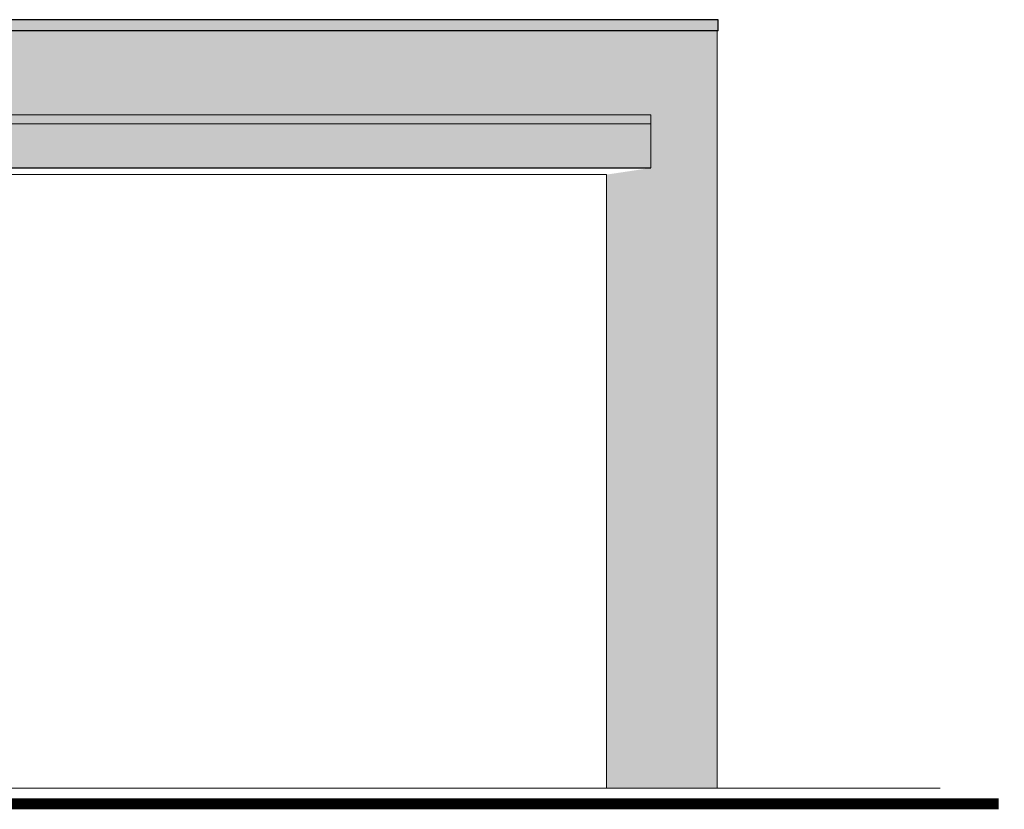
# Model space of a CAD drawing. Header units: millimetres. Extents: x 14041 to 23361, y -6349 to 12956.
# Tile 71 of 106: x 21958 to 22403, y 3650 to 4006. Entities that reach past the tile are written whole.
import ezdxf

# ---------------------------------------------------------------- set-up
doc = ezdxf.new("R2010")
doc.units = ezdxf.units.MM
doc.layers.add('A-wypełnienie', color=252, linetype='Continuous', lineweight=9)
doc.layers.add('E-obrys', color=7, linetype='Continuous', lineweight=9)

msp = doc.modelspace()

# ---------------------------------------------------------------- hatches: boundary and pattern name
at = {"layer": 'A-wypełnienie', "lineweight": 15, "ltscale": 2, "transparency": 33554687}
h = msp.add_hatch(color=252, dxfattribs=at)
h.dxf.hatch_style = 1
h.paths.add_polyline_path([(19674.41, 4006.13), (19627.53, 4006.13), (19627.54, 4001.13), (19628.04, 4001.13), (22273.54, 4001.13), (22273.54, 4006.13), (19835.04, 4006.13), (19723.52, 4006.13)])
h = msp.add_hatch(color=253, dxfattribs=at)
h.dxf.hatch_style = 1
h.paths.add_polyline_path([(19988.04, 3659.13), (19988.04, 3939.18), (19658.04, 3939.18), (19658.04, 3959.18), (19658.04, 3963.18), (20903.04, 3963.18), (20903.04, 3939.18), (20588.04, 3936.18), (20588.04, 3659.13), (20943.62, 3659.13), (20943.62, 3871.13), (21183.62, 3871.13), (21183.62, 3659.13), (21338.04, 3659.13), (21338.04, 3936.18), (21033.04, 3939.18), (21033.04, 3963.18), (22243.04, 3963.18), (22243.04, 3939.18), (22223.04, 3936.18), (22223.04, 3659.13), (22273.04, 3659.13), (22273.04, 4001.13), (19628.04, 4001.13), (19628.04, 3659.13), (19678.04, 3659.13), (19678.04, 3936.18), (19828.04, 3936.18), (19828.04, 3659.13)])
h = msp.add_hatch(color=252, dxfattribs=at)
h.dxf.hatch_style = 1
h.paths.add_polyline_path([(21033.04, 3963.18), (22243.04, 3963.18), (22243.04, 3939.18), (21033.04, 3939.18)])

# ---------------------------------------------------------------- linework, layer by layer
at = {"layer": 'E-obrys', "lineweight": 30}
for p, q in [((22273.54, 4006.13), (19627.53, 4006.13)), ((22273.54, 4001.13), (22273.54, 4006.13)), ((22273.54, 4001.13), (19627.54, 4001.13)), ((21033.04, 3939.18), (22243.04, 3939.18))]:
    msp.add_line(p, q, dxfattribs=at)
at = {"layer": 'E-obrys', "ltscale": 2}
for p, q in [((22273.04, 3659.13), (22273.04, 4001.13)), ((21033.04, 3963.18), (22243.04, 3963.18)), ((21033.04, 3959.18), (22243.04, 3959.18)), ((21948.04, 3936.18), (22223.04, 3936.18)), ((22223.04, 3659.13), (22223.04, 3936.18))]:
    msp.add_line(p, q, dxfattribs=at)
at = {"layer": 'E-obrys'}
msp.add_line((22373.77, 3659.13), (19517.29, 3659.13), dxfattribs=at)
at = {"layer": 'E-obrys', "ltscale": 2}
msp.add_lwpolyline([(22243.04, 3939.18), (22243.04, 3963.18)], dxfattribs=at)
at = {"layer": 'E-obrys', "const_width": 5}
msp.add_lwpolyline([(22400.24, 3652.13), (19512.4, 3652.13)], dxfattribs=at)

doc.saveas('drawing.dxf')
